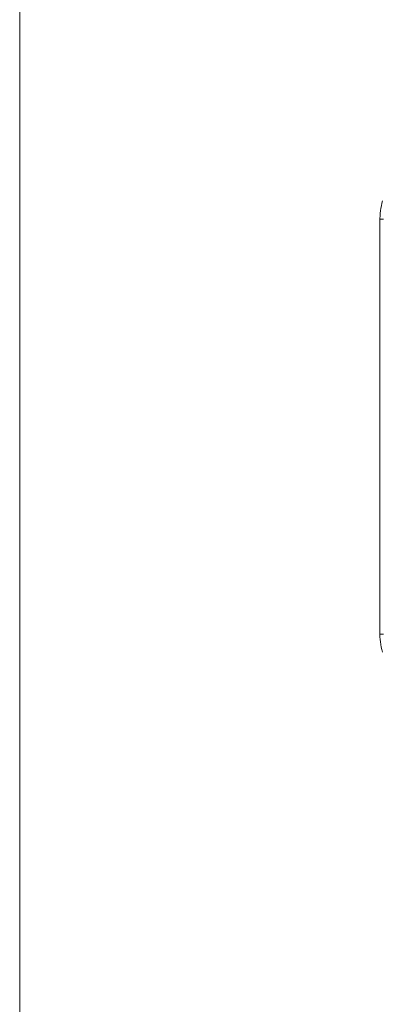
# Model space of a CAD drawing. Header units: metres. Extents: x 2.9 to 42.3, y -72.9 to -49.3.
# Tile 26 of 256: x 5.5 to 5.8, y -65.4 to -64.6. Entities that reach past the tile are written whole.
import ezdxf

# ---------------------------------------------------------------- set-up
doc = ezdxf.new("R2010")
doc.units = ezdxf.units.M
doc.layers.add('A-WALL', color=7, linetype='Continuous', lineweight=18)
doc.layers.add('I-FURN', color=7, linetype='Continuous', lineweight=18)

# ---------------------------------------------------------------- blocks, each defined once
blk = doc.blocks.new('Paredes 15 - Paredes 6-6874455-2PAV')
at = {"layer": 'A-WALL', "color": 253, "true_color": 0xaaaaaa}
blk.add_line((5.508673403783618, -65.41448203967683), (5.508673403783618, -57.40408142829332), dxfattribs=at)
blk = doc.blocks.new('ConjuntoParaAlunoTamanho6 - CJA06_ConjuntoParaAlunoTamanho6-2902653-2PAV')
at = {"layer": 'I-FURN', "color": 253, "true_color": 0xaaaaaa}
for p, q in [((0.3000000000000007, 0.01196651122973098), (0.2970000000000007, 0.01196651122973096)), ((0.3000000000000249, -0.3320334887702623), (0.300000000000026, 0.01196651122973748)), ((0.2999999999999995, -0.3320334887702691), (0.3000000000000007, 0.01196651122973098)), ((0.2999999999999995, -0.3320334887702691), (0.2969999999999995, -0.3320334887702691))]:
    blk.add_line(p, q, dxfattribs=at)
at = {"layer": 'I-FURN', "color": 253, "true_color": 0xaaaaaa, "flags": 128}
for points in [[(0.300000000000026, 0.01196651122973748), (0.299957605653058, 0.01408594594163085), (0.2998304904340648, 0.01620199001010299), (0.2996188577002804, 0.01831125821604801), (0.2993230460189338, 0.02041037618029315), (0.2989435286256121, 0.0224959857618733), (0.298480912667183, 0.02456475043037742), (0.2979359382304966, 0.02661336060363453)], [(0.2977748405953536, -0.347229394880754), (0.2983419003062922, -0.3451867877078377), (0.2988268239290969, -0.3431231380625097), (0.2992288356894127, -0.3410417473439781), (0.2995472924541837, -0.3389459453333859), (0.2997816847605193, -0.3368390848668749), (0.2999316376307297, -0.3347245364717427), (0.2999969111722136, -0.3326056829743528), (0.3000000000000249, -0.3320334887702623)]]:
    blk.add_lwpolyline(points, dxfattribs=at)
blk = doc.blocks.new('4 GRE - ESCOLA DE CINEMA E AUDIOVISUAL CINE REX R07_rvt-1-2PAV')
at = {"layer": 'A-WALL', "color": 253, "lineweight": 18, "true_color": 0xaaaaaa}
blk.add_blockref('Paredes 15 - Paredes 6-6874455-2PAV', (1.514361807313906e-07, 2.182847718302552e-05), dxfattribs=at)
at = {"layer": 'I-FURN', "color": 253, "lineweight": 18, "true_color": 0xaaaaaa, "rotation": 180}
blk.add_blockref('ConjuntoParaAlunoTamanho6 - CJA06_ConjuntoParaAlunoTamanho6-2902653-2PAV', (6.107281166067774, -65.06044595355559), dxfattribs=at)

msp = doc.modelspace()

# ---------------------------------------------------------------- block references
at = {"lineweight": 5}
msp.add_blockref('4 GRE - ESCOLA DE CINEMA E AUDIOVISUAL CINE REX R07_rvt-1-2PAV', (0, 0), dxfattribs=at)

doc.saveas('drawing.dxf')
